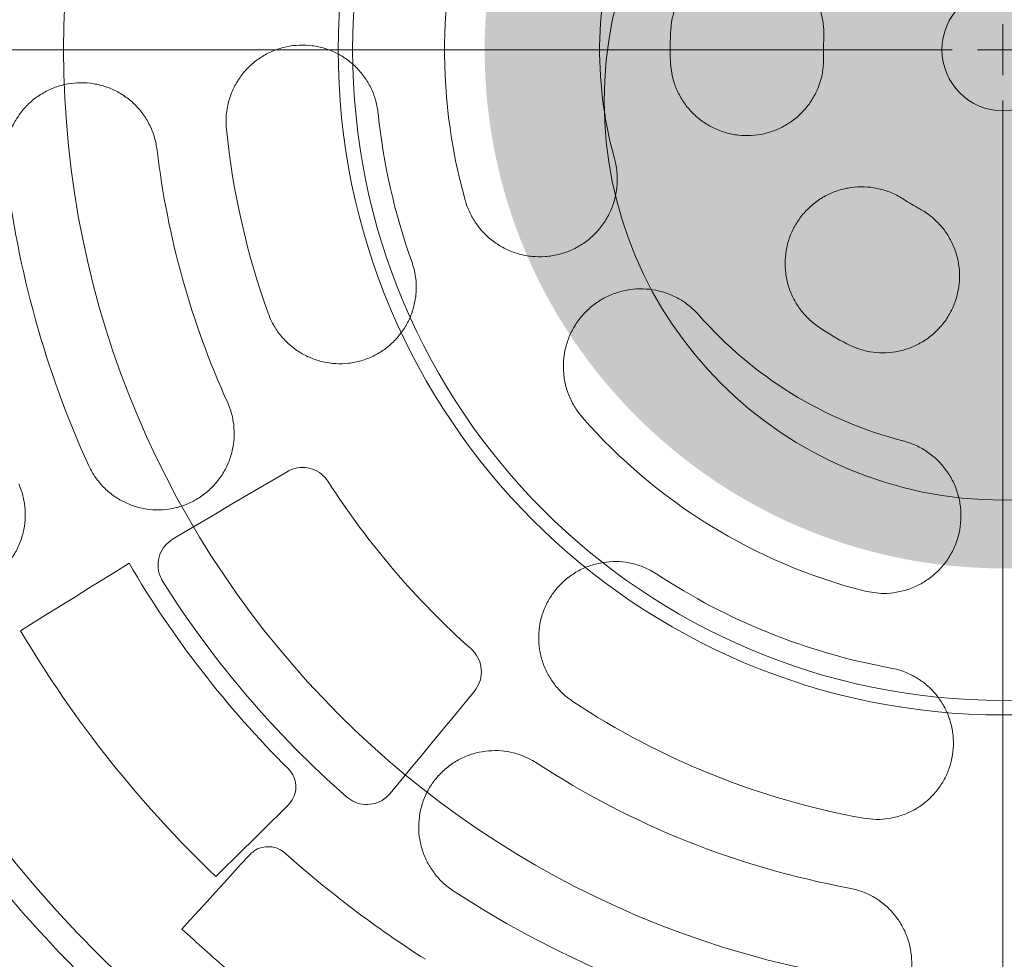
# Model space of a CAD drawing. Header units: centimetres. Extents: x -9388 to 91680, y -1419244 to 50347.
# Tile 133 of 183: x 38727 to 38824, y -689588 to -689496. Entities that reach past the tile are written whole.
import ezdxf

# ---------------------------------------------------------------- set-up
doc = ezdxf.new("R2010")
doc.units = ezdxf.units.CM
doc.linetypes.add('CENTER', pattern=[2, 1.25, -0.25, 0.25, -0.25])
doc.layers.add('! wpusty dachowe_Nr_pióra__1', color=7, linetype='Continuous', lineweight=13)
doc.layers.add('Q_podkład', color=8, linetype='Continuous', lineweight=9)
doc.layers.add('Q_kd_pion', color=7, linetype='CENTER', lineweight=35, true_color=0x34cc00)
doc.layers.add('Q_kd_wpusty', color=7, linetype='Continuous', lineweight=15, true_color=0x009901)

# ---------------------------------------------------------------- blocks, each defined once
blk = doc.blocks.new('PAB.02_RZUT DACHU')
at = {"layer": '! wpusty dachowe_Nr_pióra__1', "color": 8, "linetype": 'Continuous'}
for centre, radius in [((38824.004, -709499.063), 92.35), ((38824.004, -709499.063), 63.934), ((38824.004, -709504.114), 39.204)]:
    blk.add_circle(centre, radius, dxfattribs=at)
for start, end in [(90, 270), (270, 90)]:
    blk.add_arc((38824.004, -709499.063), 142.076, start, end, dxfattribs=at)
blk = doc.blocks.new('A$C674D9795')
at = {"layer": 'Q_kd_wpusty', "linetype": 'Continuous', "ltscale": 0.01}
for p, q in [((0, -0.25), (0, 0.25)), ((0, -0.25), (0, 0.25)), ((-0.25, 0), (0.25, 0)), ((-0.25, 0), (0.25, 0))]:
    blk.add_line(p, q, dxfattribs=at)
at = {"layer": 'Q_kd_wpusty', "linetype": 'Continuous', "ltscale": 0.5}
for p, q in [((-0.5, 0), (-25, 0)), ((-0.5, 0), (-25, 0)), ((0, -0.5), (0, -25)), ((0, -0.5), (0, -25))]:
    blk.add_line(p, q, dxfattribs=at)
at = {"layer": 'Q_kd_wpusty', "linetype": 'Continuous'}
for p, q in [((-7.0384, -4.1457), (-7.1788, -4.2284)), ((-7.0384, -4.1457), (-7.1788, -4.2284)), ((-7.1788, -4.2284), (-7.3191, -4.311)), ((-7.1788, -4.2284), (-7.3191, -4.311)), ((-7.3191, -4.311), (-7.4594, -4.3936)), ((-7.3191, -4.311), (-7.4594, -4.3936)), ((-7.4594, -4.3936), (-7.5995, -4.4762)), ((-7.4594, -4.3936), (-7.5995, -4.4762)), ((-7.5995, -4.4762), (-7.7396, -4.5587)), ((-7.5995, -4.4762), (-7.7396, -4.5587)), ((-7.8795, -4.6411), (-8.0194, -4.7235)), ((-7.8795, -4.6411), (-8.0194, -4.7235)), ((-7.7396, -4.5587), (-7.8795, -4.6411)), ((-7.7396, -4.5587), (-7.8795, -4.6411)), ((-8.0194, -4.7235), (-8.1592, -4.8059)), ((-8.0194, -4.7235), (-8.1592, -4.8059)), ((-8.8593, -5.212), (-8.7258, -5.129)), ((-8.8593, -5.212), (-8.7258, -5.129)), ((-8.7258, -5.129), (-8.5922, -5.0461)), ((-8.7258, -5.129), (-8.5922, -5.0461)), ((-8.9927, -5.2948), (-8.8593, -5.212)), ((-8.9927, -5.2948), (-8.8593, -5.212)), ((-9.1261, -5.3776), (-8.9927, -5.2948)), ((-9.1261, -5.3776), (-8.9927, -5.2948)), ((-9.2593, -5.4603), (-9.1261, -5.3776)), ((-9.2593, -5.4603), (-9.1261, -5.3776)), ((-9.3924, -5.543), (-9.2593, -5.4603)), ((-9.3924, -5.543), (-9.2593, -5.4603)), ((-9.5254, -5.6257), (-9.3924, -5.543)), ((-9.5254, -5.6257), (-9.3924, -5.543)), ((-9.6583, -5.7082), (-9.5254, -5.6257)), ((-9.6583, -5.7082), (-9.5254, -5.6257)), ((-5.2997, -6.4287), (-5.196, -6.303)), ((-5.2997, -6.4287), (-5.196, -6.303)), ((-5.4033, -6.5543), (-5.2997, -6.4287)), ((-5.4033, -6.5543), (-5.2997, -6.4287)), ((-5.5068, -6.6799), (-5.4033, -6.5543)), ((-5.5068, -6.6799), (-5.4033, -6.5543)), ((-5.6103, -6.8054), (-5.5068, -6.6799)), ((-5.6103, -6.8054), (-5.5068, -6.6799)), ((-5.7137, -6.9309), (-5.6103, -6.8054)), ((-5.7137, -6.9309), (-5.6103, -6.8054)), ((-5.817, -7.0562), (-5.7137, -6.9309)), ((-5.817, -7.0562), (-5.7137, -6.9309)), ((-5.9203, -7.1815), (-5.817, -7.0562)), ((-5.9203, -7.1815), (-5.817, -7.0562)), ((-6.0235, -7.3066), (-5.9203, -7.1815)), ((-6.0235, -7.3066), (-5.9203, -7.1815)), ((-7.0267, -7.4219), (-7.1158, -7.5098)), ((-7.0267, -7.4219), (-7.1158, -7.5098)), ((-7.1158, -7.5098), (-7.2048, -7.5977)), ((-7.1158, -7.5098), (-7.2048, -7.5977)), ((-7.2048, -7.5977), (-7.2938, -7.6855)), ((-7.2048, -7.5977), (-7.2938, -7.6855)), ((-7.2938, -7.6855), (-7.3827, -7.7732)), ((-7.2938, -7.6855), (-7.3827, -7.7732)), ((-7.3827, -7.7732), (-7.4715, -7.8609)), ((-7.3827, -7.7732), (-7.4715, -7.8609)), ((-7.4715, -7.8609), (-7.5604, -7.9485)), ((-7.4715, -7.8609), (-7.5604, -7.9485)), ((-7.4917, -8.0037), (-7.4085, -7.9126)), ((-7.4917, -8.0037), (-7.4085, -7.9126)), ((-7.5604, -7.9485), (-7.6491, -8.0361)), ((-7.5604, -7.9485), (-7.6491, -8.0361)), ((-7.5748, -8.0947), (-7.4917, -8.0037)), ((-7.5748, -8.0947), (-7.4917, -8.0037)), ((-7.6491, -8.0361), (-7.7378, -8.1236)), ((-7.6491, -8.0361), (-7.7378, -8.1236)), ((-7.6578, -8.1857), (-7.5748, -8.0947)), ((-7.6578, -8.1857), (-7.5748, -8.0947)), ((-7.7408, -8.2766), (-7.6578, -8.1857)), ((-7.7408, -8.2766), (-7.6578, -8.1857)), ((-7.8237, -8.3675), (-7.7408, -8.2766)), ((-7.8237, -8.3675), (-7.7408, -8.2766)), ((-7.9066, -8.4583), (-7.8237, -8.3675)), ((-7.9066, -8.4583), (-7.8237, -8.3675)), ((-7.9894, -8.5491), (-7.9066, -8.4583)), ((-7.9894, -8.5491), (-7.9066, -8.4583)), ((-8.0722, -8.6398), (-7.9894, -8.5491)), ((-8.0722, -8.6398), (-7.9894, -8.5491))]:
    blk.add_line(p, q, dxfattribs=at)
for radius in [25, 25, 14.1906, 14.1906, 12.5741, 12.5741, 0.6, 0.6]:
    blk.add_circle((0, 0), radius, dxfattribs=at)
for radius, start, end in [(5.4903, 161.15625, 195.60793), (5.4903, 161.15625, 195.60793), (3.9657, 161.15625, 195.60793), (3.9657, 161.15625, 195.60793), (3.2714, 176.53515, 182.05011), (3.2714, 176.53515, 182.05011), (1.764, 176.53515, 182.05011), (1.764, 176.53515, 182.05011), (6.1741, 185.83596, 199.70772), (6.1741, 185.83596, 199.70772), (7.6741, 185.83596, 199.70772), (7.6741, 185.83596, 199.70772), (8.3741, 186.76063, 204.41322), (8.3741, 186.76063, 204.41322), (9.8741, 186.76063, 204.41322), (9.8741, 186.76063, 204.41322), (1.764, 236.53515, 242.05011), (1.764, 236.53515, 242.05011), (3.9657, 221.15625, 255.60793), (3.9657, 221.15625, 255.60793), (3.2714, 236.53515, 242.05011), (3.2714, 236.53515, 242.05011), (5.4903, 221.15625, 255.60793), (5.4903, 221.15625, 255.60793), (7.8741, 212.60178, 228.39519), (7.8741, 212.60178, 228.39519), (9.9644, 210.42513, 225.16352), (9.9644, 210.42513, 225.16352), (9.7741, 212.31307, 228.6839), (9.7741, 212.31307, 228.6839), (6.1741, 236.56878, 259.70772), (6.1741, 236.56878, 259.70772), (11.2191, 210.58372, 226.39341), (11.2191, 210.58372, 226.39341), (7.6741, 236.56878, 259.70772), (7.6741, 236.56878, 259.70772), (8.3741, 236.81743, 259.60252), (8.3741, 236.81743, 259.60252), (10.5885, 228.20711, 237.56759), (10.5885, 228.20711, 237.56759), (12.8349, 219.94082, 225.02388), (12.8349, 219.94082, 225.02388), (9.8741, 236.81743, 259.60252), (9.8741, 236.81743, 259.60252)]:
    blk.add_arc((0, 0), radius, start, end, dxfattribs=at)
for points, knots in [([(-1.7608, 0.1066), (-1.7603, 0.1466), (-1.7592, 0.2264), (-1.7818, 0.3471), (-1.8235, 0.4648), (-1.8856, 0.5761), (-1.9657, 0.6752), (-2.0611, 0.7598), (-2.1695, 0.8268), (-2.2876, 0.8751), (-2.4122, 0.9025), (-2.5397, 0.9091), (-2.6665, 0.8936), (-2.7891, 0.8575), (-2.9036, 0.8008), (-3.0072, 0.7261), (-3.0965, 0.6348), (-3.1695, 0.53), (-3.2232, 0.4143), (-3.2553, 0.3022), (-3.2624, 0.2289), (-3.2655, 0.1977)], [0, 0, 0, 0, 0.050532, 0.101064, 0.154662, 0.208261, 0.261891, 0.315522, 0.369219, 0.422917, 0.476679, 0.53044, 0.584236, 0.638032, 0.691817, 0.745601, 0.799333, 0.853065, 0.906728, 0.96039, 1, 1, 1, 1]), ([(-1.7608, 0.1066), (-1.7603, 0.1466), (-1.7592, 0.2264), (-1.7818, 0.3471), (-1.8235, 0.4648), (-1.8856, 0.5761), (-1.9657, 0.6752), (-2.0611, 0.7598), (-2.1695, 0.8268), (-2.2876, 0.8751), (-2.4122, 0.9025), (-2.5397, 0.9091), (-2.6665, 0.8936), (-2.7891, 0.8575), (-2.9036, 0.8008), (-3.0072, 0.7261), (-3.0965, 0.6348), (-3.1695, 0.53), (-3.2232, 0.4143), (-3.2553, 0.3022), (-3.2624, 0.2289), (-3.2655, 0.1977)], [0, 0, 0, 0, 0.050532, 0.101064, 0.154662, 0.208261, 0.261891, 0.315522, 0.369219, 0.422917, 0.476679, 0.53044, 0.584236, 0.638032, 0.691817, 0.745601, 0.799333, 0.853065, 0.906728, 0.96039, 1, 1, 1, 1]), ([(-6.1421, -0.6278), (-6.1484, -0.5864), (-6.1611, -0.5036), (-6.2056, -0.3855), (-6.268, -0.2764), (-6.3477, -0.1791), (-6.4426, -0.0966), (-6.5501, -0.0306), (-6.6674, 0.0163), (-6.7914, 0.0434), (-6.9186, 0.0488), (-7.0455, 0.0331), (-7.1679, -0.0044), (-7.2826, -0.0618), (-7.3858, -0.1382), (-7.4747, -0.2306), (-7.5461, -0.3368), (-7.5989, -0.453), (-7.6305, -0.5762), (-7.641, -0.6865), (-7.6362, -0.7544), (-7.6344, -0.7803)], [0, 0, 0, 0, 0.053012, 0.106024, 0.159023, 0.212025, 0.265299, 0.318576, 0.372304, 0.426034, 0.4803, 0.534566, 0.589038, 0.643509, 0.697915, 0.752318, 0.806284, 0.860247, 0.913695, 0.967142, 1, 1, 1, 1]), ([(-6.1421, -0.6278), (-6.1484, -0.5864), (-6.1611, -0.5036), (-6.2056, -0.3855), (-6.268, -0.2764), (-6.3477, -0.1791), (-6.4426, -0.0966), (-6.5501, -0.0306), (-6.6674, 0.0163), (-6.7914, 0.0434), (-6.9186, 0.0488), (-7.0455, 0.0331), (-7.1679, -0.0044), (-7.2826, -0.0618), (-7.3858, -0.1382), (-7.4747, -0.2306), (-7.5461, -0.3368), (-7.5989, -0.453), (-7.6305, -0.5762), (-7.641, -0.6865), (-7.6362, -0.7544), (-7.6344, -0.7803)], [0, 0, 0, 0, 0.053012, 0.106024, 0.159023, 0.212025, 0.265299, 0.318576, 0.372304, 0.426034, 0.4803, 0.534566, 0.589038, 0.643509, 0.697915, 0.752318, 0.806284, 0.860247, 0.913695, 0.967142, 1, 1, 1, 1]), ([(-3.2693, -0.117), (-3.263, -0.1777), (-3.2523, -0.2806), (-3.1988, -0.4168), (-3.1349, -0.5269), (-3.0526, -0.6243), (-2.9556, -0.7069), (-2.8458, -0.7716), (-2.7268, -0.8175), (-2.6016, -0.8424), (-2.474, -0.8463), (-2.3476, -0.8282), (-2.2258, -0.7896), (-2.1125, -0.7306), (-2.0104, -0.6538), (-1.923, -0.5607), (-1.8521, -0.4544), (-1.8009, -0.3376), (-1.7659, -0.2063), (-1.764, -0.1135), (-1.7629, -0.0631)], [0, 0, 0, 0, 0.076915, 0.130516, 0.184118, 0.237745, 0.291372, 0.345062, 0.398752, 0.45251, 0.506268, 0.560068, 0.613869, 0.667668, 0.721468, 0.775223, 0.828977, 0.882664, 0.93635, 1, 1, 1, 1]), ([(-3.2693, -0.117), (-3.263, -0.1777), (-3.2523, -0.2806), (-3.1988, -0.4168), (-3.1349, -0.5269), (-3.0526, -0.6243), (-2.9556, -0.7069), (-2.8458, -0.7716), (-2.7268, -0.8175), (-2.6016, -0.8424), (-2.474, -0.8463), (-2.3476, -0.8282), (-2.2258, -0.7896), (-2.1125, -0.7306), (-2.0104, -0.6538), (-1.923, -0.5607), (-1.8521, -0.4544), (-1.8009, -0.3376), (-1.7659, -0.2063), (-1.764, -0.1135), (-1.7629, -0.0631)], [0, 0, 0, 0, 0.076915, 0.130516, 0.184118, 0.237745, 0.291372, 0.345062, 0.398752, 0.45251, 0.506268, 0.560068, 0.613869, 0.667668, 0.721468, 0.775223, 0.828977, 0.882664, 0.93635, 1, 1, 1, 1]), ([(-8.3159, -0.9858), (-8.3228, -0.9447), (-8.3367, -0.8626), (-8.3827, -0.7459), (-8.4461, -0.6385), (-8.5264, -0.5428), (-8.6216, -0.462), (-8.7292, -0.3973), (-8.8466, -0.3518), (-8.9708, -0.3258), (-9.0982, -0.3216), (-9.2255, -0.3386), (-9.3483, -0.3776), (-9.4632, -0.4368), (-9.5662, -0.5153), (-9.6543, -0.6096), (-9.7246, -0.7177), (-9.7755, -0.8352), (-9.8051, -0.9592), (-9.8136, -1.0694), (-9.8077, -1.1369), (-9.8055, -1.1624)], [0, 0, 0, 0, 0.05251, 0.105021, 0.15751, 0.210003, 0.262947, 0.315895, 0.369663, 0.423434, 0.478083, 0.532733, 0.587819, 0.642903, 0.697838, 0.75277, 0.806961, 0.861149, 0.914416, 0.967682, 1, 1, 1, 1]), ([(-8.3159, -0.9858), (-8.3228, -0.9447), (-8.3367, -0.8626), (-8.3827, -0.7459), (-8.4461, -0.6385), (-8.5264, -0.5428), (-8.6216, -0.462), (-8.7292, -0.3973), (-8.8466, -0.3518), (-8.9708, -0.3258), (-9.0982, -0.3216), (-9.2255, -0.3386), (-9.3483, -0.3776), (-9.4632, -0.4368), (-9.5662, -0.5153), (-9.6543, -0.6096), (-9.7246, -0.7177), (-9.7755, -0.8352), (-9.8051, -0.9592), (-9.8136, -1.0694), (-9.8077, -1.1369), (-9.8055, -1.1624)], [0, 0, 0, 0, 0.05251, 0.105021, 0.15751, 0.210003, 0.262947, 0.315895, 0.369663, 0.423434, 0.478083, 0.532733, 0.587819, 0.642903, 0.697838, 0.75277, 0.806961, 0.861149, 0.914416, 0.967682, 1, 1, 1, 1]), ([(-5.2878, -1.4772), (-5.2863, -1.4827), (-5.2729, -1.5292), (-5.2387, -1.614), (-5.1722, -1.7238), (-5.0879, -1.8207), (-4.9888, -1.9024), (-4.8773, -1.9661), (-4.7566, -2.0107), (-4.6299, -2.034), (-4.5009, -2.0362), (-4.3732, -2.0163), (-4.2504, -1.9755), (-4.1362, -1.9141), (-4.0338, -1.8347), (-3.9465, -1.7387), (-3.8763, -1.6298), (-3.8259, -1.5104), (-3.7959, -1.3847), (-3.7882, -1.2558), (-3.7987, -1.1491), (-3.8143, -1.0873), (-3.8195, -1.067)], [0, 0, 0, 0, 0.007163, 0.0605, 0.113838, 0.167181, 0.220525, 0.274024, 0.327525, 0.381267, 0.435009, 0.48897, 0.542932, 0.596997, 0.651062, 0.705066, 0.759069, 0.812875, 0.86668, 0.920238, 0.973796, 1, 1, 1, 1]), ([(-5.2878, -1.4772), (-5.2863, -1.4827), (-5.2729, -1.5292), (-5.2387, -1.614), (-5.1722, -1.7238), (-5.0879, -1.8207), (-4.9888, -1.9024), (-4.8773, -1.9661), (-4.7566, -2.0107), (-4.6299, -2.034), (-4.5009, -2.0362), (-4.3732, -2.0163), (-4.2504, -1.9755), (-4.1362, -1.9141), (-4.0338, -1.8347), (-3.9465, -1.7387), (-3.8763, -1.6298), (-3.8259, -1.5104), (-3.7959, -1.3847), (-3.7882, -1.2558), (-3.7987, -1.1491), (-3.8143, -1.0873), (-3.8195, -1.067)], [0, 0, 0, 0, 0.007163, 0.0605, 0.113838, 0.167181, 0.220525, 0.274024, 0.327525, 0.381267, 0.435009, 0.48897, 0.542932, 0.596997, 0.651062, 0.705066, 0.759069, 0.812875, 0.86668, 0.920238, 0.973796, 1, 1, 1, 1]), ([(-0.9727, -1.4716), (-0.9915, -1.4599), (-1.0462, -1.4258), (-1.1449, -1.3836), (-1.2684, -1.3525), (-1.3955, -1.3433), (-1.5224, -1.355), (-1.6454, -1.3882), (-1.7614, -1.4412), (-1.8665, -1.5134), (-1.9585, -1.6019), (-2.0339, -1.7048), (-2.0914, -1.8189), (-2.1285, -1.9411), (-2.145, -2.0678), (-2.1395, -2.1955), (-2.113, -2.3204), (-2.0655, -2.439), (-1.9992, -2.548), (-1.9152, -2.644), (-1.8462, -2.7008), (-1.8075, -2.7267), (-1.804, -2.7291)], [0, 0, 0, 0, 0.02807, 0.08166, 0.13525, 0.188849, 0.242448, 0.296099, 0.349749, 0.403469, 0.457189, 0.510967, 0.564744, 0.618542, 0.672339, 0.726111, 0.779882, 0.833593, 0.887304, 0.940946, 0.994587, 1, 1, 1, 1]), ([(-0.9727, -1.4716), (-0.9915, -1.4599), (-1.0462, -1.4258), (-1.1449, -1.3836), (-1.2684, -1.3525), (-1.3955, -1.3433), (-1.5224, -1.355), (-1.6454, -1.3882), (-1.7614, -1.4412), (-1.8665, -1.5134), (-1.9585, -1.6019), (-2.0339, -1.7048), (-2.0914, -1.8189), (-2.1285, -1.9411), (-2.145, -2.0678), (-2.1395, -2.1955), (-2.113, -2.3204), (-2.0655, -2.439), (-1.9992, -2.548), (-1.9152, -2.644), (-1.8462, -2.7008), (-1.8075, -2.7267), (-1.804, -2.7291)], [0, 0, 0, 0, 0.02807, 0.08166, 0.13525, 0.188849, 0.242448, 0.296099, 0.349749, 0.403469, 0.457189, 0.510967, 0.564744, 0.618542, 0.672339, 0.726111, 0.779882, 0.833593, 0.887304, 0.940946, 0.994587, 1, 1, 1, 1]), ([(-1.5333, -2.8898), (-1.4997, -2.9059), (-1.4279, -2.9401), (-1.309, -2.9699), (-1.1822, -2.9815), (-1.0552, -2.9708), (-0.9317, -2.9395), (-0.8154, -2.8876), (-0.7091, -2.8171), (-0.6164, -2.7295), (-0.5393, -2.6278), (-0.4808, -2.5143), (-0.4417, -2.3927), (-0.4241, -2.2661), (-0.4276, -2.1384), (-0.4529, -2.0132), (-0.4985, -1.8939), (-0.5638, -1.7841), (-0.6429, -1.6911), (-0.7311, -1.6145), (-0.7949, -1.577), (-0.8268, -1.5583)], [0, 0, 0, 0, 0.04711, 0.100699, 0.154289, 0.207894, 0.261499, 0.315161, 0.368823, 0.422554, 0.476286, 0.530069, 0.583853, 0.637649, 0.691444, 0.745206, 0.798968, 0.852666, 0.906363, 0.953181, 1, 1, 1, 1]), ([(-1.5333, -2.8898), (-1.4997, -2.9059), (-1.4279, -2.9401), (-1.309, -2.9699), (-1.1822, -2.9815), (-1.0552, -2.9708), (-0.9317, -2.9395), (-0.8154, -2.8876), (-0.7091, -2.8171), (-0.6164, -2.7295), (-0.5393, -2.6278), (-0.4808, -2.5143), (-0.4417, -2.3927), (-0.4241, -2.2661), (-0.4276, -2.1384), (-0.4529, -2.0132), (-0.4985, -1.8939), (-0.5638, -1.7841), (-0.6429, -1.6911), (-0.7311, -1.6145), (-0.7949, -1.577), (-0.8268, -1.5583)], [0, 0, 0, 0, 0.04711, 0.100699, 0.154289, 0.207894, 0.261499, 0.315161, 0.368823, 0.422554, 0.476286, 0.530069, 0.583853, 0.637649, 0.691444, 0.745206, 0.798968, 0.852666, 0.906363, 0.953181, 1, 1, 1, 1]), ([(-7.2246, -2.5879), (-7.2086, -2.6266), (-7.1764, -2.704), (-7.1049, -2.8079), (-7.0182, -2.8988), (-6.9175, -2.9742), (-6.8056, -3.0315), (-6.6854, -3.0699), (-6.5603, -3.0872), (-6.4334, -3.0838), (-6.3086, -3.0586), (-6.1892, -3.0129), (-6.0793, -2.9472), (-5.9817, -2.864), (-5.8999, -2.7651), (-5.8357, -2.6541), (-5.7918, -2.5338), (-5.7684, -2.4084), (-5.7672, -2.2812), (-5.7835, -2.1715), (-5.8045, -2.1067), (-5.8125, -2.0821)], [0, 0, 0, 0, 0.053009, 0.106018, 0.159014, 0.212012, 0.265286, 0.318563, 0.372294, 0.426028, 0.480298, 0.534568, 0.589041, 0.643513, 0.697915, 0.752315, 0.806277, 0.860235, 0.913682, 0.967128, 1, 1, 1, 1]), ([(-7.2246, -2.5879), (-7.2086, -2.6266), (-7.1764, -2.704), (-7.1049, -2.8079), (-7.0182, -2.8988), (-6.9175, -2.9742), (-6.8056, -3.0315), (-6.6854, -3.0699), (-6.5603, -3.0872), (-6.4334, -3.0838), (-6.3086, -3.0586), (-6.1892, -3.0129), (-6.0793, -2.9472), (-5.9817, -2.864), (-5.8999, -2.7651), (-5.8357, -2.6541), (-5.7918, -2.5338), (-5.7684, -2.4084), (-5.7672, -2.2812), (-5.7835, -2.1715), (-5.8045, -2.1067), (-5.8125, -2.0821)], [0, 0, 0, 0, 0.053009, 0.106018, 0.159014, 0.212012, 0.265286, 0.318563, 0.372294, 0.426028, 0.480298, 0.534568, 0.589041, 0.643513, 0.697915, 0.752315, 0.806277, 0.860235, 0.913682, 0.967128, 1, 1, 1, 1]), ([(-2.9859, -2.6099), (-3.0143, -2.5803), (-3.0711, -2.5213), (-3.1742, -2.4502), (-3.2883, -2.3955), (-3.4117, -2.3601), (-3.5394, -2.3461), (-3.6678, -2.3533), (-3.7933, -2.3823), (-3.9125, -2.4316), (-4.0216, -2.5007), (-4.118, -2.587), (-4.1983, -2.6887), (-4.2607, -2.8024), (-4.3026, -2.9252), (-4.3236, -3.0531), (-4.3223, -3.1826), (-4.2997, -3.31), (-4.2554, -3.4313), (-4.1989, -3.5332), (-4.1528, -3.5898), (-4.1337, -3.6132)], [0, 0, 0, 0, 0.051176, 0.102353, 0.155688, 0.209024, 0.262502, 0.31598, 0.369693, 0.423407, 0.477348, 0.531289, 0.58535, 0.639411, 0.69343, 0.747449, 0.801282, 0.855113, 0.908698, 0.962281, 1, 1, 1, 1]), ([(-2.9859, -2.6099), (-3.0143, -2.5803), (-3.0711, -2.5213), (-3.1742, -2.4502), (-3.2883, -2.3955), (-3.4117, -2.3601), (-3.5394, -2.3461), (-3.6678, -2.3533), (-3.7933, -2.3823), (-3.9125, -2.4316), (-4.0216, -2.5007), (-4.118, -2.587), (-4.1983, -2.6887), (-4.2607, -2.8024), (-4.3026, -2.9252), (-4.3236, -3.0531), (-4.3223, -3.1826), (-4.2997, -3.31), (-4.2554, -3.4313), (-4.1989, -3.5332), (-4.1528, -3.5898), (-4.1337, -3.6132)], [0, 0, 0, 0, 0.051176, 0.102353, 0.155688, 0.209024, 0.262502, 0.31598, 0.369693, 0.423407, 0.477348, 0.531289, 0.58535, 0.639411, 0.69343, 0.747449, 0.801282, 0.855113, 0.908698, 0.962281, 1, 1, 1, 1]), ([(-8.9913, -4.0811), (-8.9722, -4.1182), (-8.9341, -4.1922), (-8.8549, -4.2895), (-8.762, -4.3726), (-8.6564, -4.4394), (-8.5412, -4.4876), (-8.419, -4.5165), (-8.2934, -4.5244), (-8.1671, -4.5114), (-8.0444, -4.4769), (-7.9283, -4.4221), (-7.8231, -4.3476), (-7.7315, -4.2564), (-7.6572, -4.1504), (-7.6018, -4.0337), (-7.5677, -3.9094), (-7.5547, -3.7821), (-7.5641, -3.655), (-7.5894, -3.5474), (-7.6155, -3.4848), (-7.6254, -3.4611)], [0, 0, 0, 0, 0.052503, 0.105007, 0.157489, 0.209975, 0.262917, 0.315864, 0.36964, 0.42342, 0.478079, 0.532739, 0.587827, 0.642913, 0.697842, 0.752765, 0.806946, 0.861123, 0.914387, 0.96765, 1, 1, 1, 1]), ([(-8.9913, -4.0811), (-8.9722, -4.1182), (-8.9341, -4.1922), (-8.8549, -4.2895), (-8.762, -4.3726), (-8.6564, -4.4394), (-8.5412, -4.4876), (-8.419, -4.5165), (-8.2934, -4.5244), (-8.1671, -4.5114), (-8.0444, -4.4769), (-7.9283, -4.4221), (-7.8231, -4.3476), (-7.7315, -4.2564), (-7.6572, -4.1504), (-7.6018, -4.0337), (-7.5677, -3.9094), (-7.5547, -3.7821), (-7.5641, -3.655), (-7.5894, -3.5474), (-7.6155, -3.4848), (-7.6254, -3.4611)], [0, 0, 0, 0, 0.052503, 0.105007, 0.157489, 0.209975, 0.262917, 0.315864, 0.36964, 0.42342, 0.478079, 0.532739, 0.587827, 0.642913, 0.697842, 0.752765, 0.806946, 0.861123, 0.914387, 0.96765, 1, 1, 1, 1]), ([(-1.3646, -5.318), (-1.301, -5.3296), (-1.1951, -5.3488), (-1.0451, -5.3339), (-0.9209, -5.3022), (-0.8038, -5.2492), (-0.6969, -5.1779), (-0.6036, -5.0892), (-0.526, -4.9863), (-0.4672, -4.8714), (-0.4279, -4.7481), (-0.4104, -4.6198), (-0.4144, -4.4903), (-0.4406, -4.3632), (-0.4874, -4.2423), (-0.5543, -4.1313), (-0.6385, -4.033), (-0.7383, -3.951), (-0.8538, -3.8827), (-0.9403, -3.8555), (-0.9857, -3.8413)], [0, 0, 0, 0, 0.080512, 0.133867, 0.187222, 0.240669, 0.294117, 0.347789, 0.401462, 0.455372, 0.509284, 0.563342, 0.617401, 0.67145, 0.725499, 0.779385, 0.833271, 0.886914, 0.940556, 1, 1, 1, 1]), ([(-1.3646, -5.318), (-1.301, -5.3296), (-1.1951, -5.3488), (-1.0451, -5.3339), (-0.9209, -5.3022), (-0.8038, -5.2492), (-0.6969, -5.1779), (-0.6036, -5.0892), (-0.526, -4.9863), (-0.4672, -4.8714), (-0.4279, -4.7481), (-0.4104, -4.6198), (-0.4144, -4.4903), (-0.4406, -4.3632), (-0.4874, -4.2423), (-0.5543, -4.1313), (-0.6385, -4.033), (-0.7383, -3.951), (-0.8538, -3.8827), (-0.9403, -3.8555), (-0.9857, -3.8413)], [0, 0, 0, 0, 0.080512, 0.133867, 0.187222, 0.240669, 0.294117, 0.347789, 0.401462, 0.455372, 0.509284, 0.563342, 0.617401, 0.67145, 0.725499, 0.779385, 0.833271, 0.886914, 0.940556, 1, 1, 1, 1]), ([(-6.6334, -4.2426), (-6.6542, -4.2162), (-6.6956, -4.1635), (-6.7862, -4.1157), (-6.8857, -4.0987), (-6.9733, -4.1124), (-7.0208, -4.1367), (-7.0384, -4.1457)], [0, 0, 0, 0, 0.215978, 0.431963, 0.649291, 0.869507, 1, 1, 1, 1]), ([(-6.6334, -4.2426), (-6.6542, -4.2162), (-6.6956, -4.1635), (-6.7862, -4.1157), (-6.8857, -4.0987), (-6.9733, -4.1124), (-7.0208, -4.1367), (-7.0384, -4.1457)], [0, 0, 0, 0, 0.215978, 0.431963, 0.649291, 0.869507, 1, 1, 1, 1]), ([(-11.0481, -4.8707), (-11.0296, -4.9077), (-10.9926, -4.9816), (-10.9153, -5.079), (-10.8244, -5.1627), (-10.7209, -5.2305), (-10.6076, -5.2802), (-10.4868, -5.3112), (-10.3619, -5.3215), (-10.2355, -5.3111), (-10.1119, -5.279), (-9.994, -5.2261), (-9.8866, -5.153), (-9.7926, -5.0624), (-9.7159, -4.9563), (-9.6584, -4.8393), (-9.6226, -4.7142), (-9.6083, -4.5864), (-9.6166, -4.4589), (-9.6408, -4.3514), (-9.6661, -4.289), (-9.6756, -4.2656)], [0, 0, 0, 0, 0.05185, 0.103701, 0.15552, 0.207345, 0.259848, 0.312358, 0.366177, 0.420001, 0.475159, 0.530318, 0.586198, 0.642074, 0.69771, 0.753339, 0.807817, 0.862288, 0.91532, 0.968349, 1, 1, 1, 1]), ([(-11.0481, -4.8707), (-11.0296, -4.9077), (-10.9926, -4.9816), (-10.9153, -5.079), (-10.8244, -5.1627), (-10.7209, -5.2305), (-10.6076, -5.2802), (-10.4868, -5.3112), (-10.3619, -5.3215), (-10.2355, -5.3111), (-10.1119, -5.279), (-9.994, -5.2261), (-9.8866, -5.153), (-9.7926, -5.0624), (-9.7159, -4.9563), (-9.6584, -4.8393), (-9.6226, -4.7142), (-9.6083, -4.5864), (-9.6166, -4.4589), (-9.6408, -4.3514), (-9.6661, -4.289), (-9.6756, -4.2656)], [0, 0, 0, 0, 0.05185, 0.103701, 0.15552, 0.207345, 0.259848, 0.312358, 0.366177, 0.420001, 0.475159, 0.530318, 0.586198, 0.642074, 0.69771, 0.753339, 0.807817, 0.862288, 0.91532, 0.968349, 1, 1, 1, 1]), ([(-8.1592, -4.8059), (-8.187, -4.8262), (-8.2425, -4.8668), (-8.2939, -4.959), (-8.3126, -5.0607), (-8.2988, -5.1537), (-8.2716, -5.2041), (-8.2605, -5.2247)], [0, 0, 0, 0, 0.215645, 0.431398, 0.645355, 0.855466, 1, 1, 1, 1]), ([(-8.1592, -4.8059), (-8.187, -4.8262), (-8.2425, -4.8668), (-8.2939, -4.959), (-8.3126, -5.0607), (-8.2988, -5.1537), (-8.2716, -5.2041), (-8.2605, -5.2247)], [0, 0, 0, 0, 0.215645, 0.431398, 0.645355, 0.855466, 1, 1, 1, 1]), ([(-4.2279, -6.4044), (-4.2617, -6.3796), (-4.3293, -6.3301), (-4.4133, -6.2359), (-4.481, -6.1302), (-4.5304, -6.0144), (-4.5595, -5.8921), (-4.5682, -5.7662), (-4.5554, -5.6406), (-4.522, -5.5181), (-4.4679, -5.4029), (-4.3952, -5.2977), (-4.3053, -5.2066), (-4.2013, -5.1315), (-4.0858, -5.0755), (-3.9627, -5.0395), (-3.8355, -5.0254), (-3.7081, -5.0324), (-3.5843, -5.0614), (-3.4816, -5.1032), (-3.4236, -5.139), (-3.4015, -5.1526)], [0, 0, 0, 0, 0.053009, 0.106018, 0.159014, 0.212012, 0.265286, 0.318563, 0.372294, 0.426028, 0.480298, 0.534568, 0.589041, 0.643513, 0.697916, 0.752315, 0.806277, 0.860235, 0.913682, 0.967128, 1, 1, 1, 1]), ([(-4.2279, -6.4044), (-4.2617, -6.3796), (-4.3293, -6.3301), (-4.4133, -6.2359), (-4.481, -6.1302), (-4.5304, -6.0144), (-4.5595, -5.8921), (-4.5682, -5.7662), (-4.5554, -5.6406), (-4.522, -5.5181), (-4.4679, -5.4029), (-4.3952, -5.2977), (-4.3053, -5.2066), (-4.2013, -5.1315), (-4.0858, -5.0755), (-3.9627, -5.0395), (-3.8355, -5.0254), (-3.7081, -5.0324), (-3.5843, -5.0614), (-3.4816, -5.1032), (-3.4236, -5.139), (-3.4015, -5.1526)], [0, 0, 0, 0, 0.053009, 0.106018, 0.159014, 0.212012, 0.265286, 0.318563, 0.372294, 0.426028, 0.480298, 0.534568, 0.589041, 0.643513, 0.697916, 0.752315, 0.806277, 0.860235, 0.913682, 0.967128, 1, 1, 1, 1]), ([(-5.196, -6.303), (-5.177, -6.2745), (-5.1389, -6.2177), (-5.1219, -6.1141), (-5.1386, -6.0125), (-5.1798, -5.9356), (-5.2161, -5.8999), (-5.2283, -5.8878)], [0, 0, 0, 0, 0.223565, 0.447241, 0.669315, 0.888353, 1, 1, 1, 1]), ([(-5.196, -6.303), (-5.177, -6.2745), (-5.1389, -6.2177), (-5.1219, -6.1141), (-5.1386, -6.0125), (-5.1798, -5.9356), (-5.2161, -5.8999), (-5.2283, -5.8878)], [0, 0, 0, 0, 0.223565, 0.447241, 0.669315, 0.888353, 1, 1, 1, 1]), ([(-1.3711, -7.5506), (-1.3296, -7.5561), (-1.2465, -7.567), (-1.1207, -7.557), (-0.9987, -7.5274), (-0.883, -7.4779), (-0.7774, -7.4096), (-0.6841, -7.3246), (-0.6065, -7.225), (-0.546, -7.1133), (-0.5055, -6.9927), (-0.4854, -6.8665), (-0.4873, -6.7384), (-0.5106, -6.6123), (-0.5553, -6.492), (-0.6194, -6.3809), (-0.7016, -6.2827), (-0.7985, -6.1998), (-0.908, -6.1352), (-1.0112, -6.0944), (-1.0778, -6.0802), (-1.1031, -6.0748)], [0, 0, 0, 0, 0.053009, 0.106018, 0.159014, 0.212012, 0.265286, 0.318563, 0.372294, 0.426028, 0.480298, 0.534568, 0.589041, 0.643513, 0.697915, 0.752315, 0.806277, 0.860235, 0.913682, 0.967128, 1, 1, 1, 1]), ([(-1.3711, -7.5506), (-1.3296, -7.5561), (-1.2465, -7.567), (-1.1207, -7.557), (-0.9987, -7.5274), (-0.883, -7.4779), (-0.7774, -7.4096), (-0.6841, -7.3246), (-0.6065, -7.225), (-0.546, -7.1133), (-0.5055, -6.9927), (-0.4854, -6.8665), (-0.4873, -6.7384), (-0.5106, -6.6123), (-0.5553, -6.492), (-0.6194, -6.3809), (-0.7016, -6.2827), (-0.7985, -6.1998), (-0.908, -6.1352), (-1.0112, -6.0944), (-1.0778, -6.0802), (-1.1031, -6.0748)], [0, 0, 0, 0, 0.053009, 0.106018, 0.159014, 0.212012, 0.265286, 0.318563, 0.372294, 0.426028, 0.480298, 0.534568, 0.589041, 0.643513, 0.697915, 0.752315, 0.806277, 0.860235, 0.913682, 0.967128, 1, 1, 1, 1]), ([(-4.5832, -7.0086), (-4.6192, -6.9875), (-4.691, -6.9454), (-4.81, -6.9057), (-4.9331, -6.8854), (-5.058, -6.8855), (-5.1811, -6.9066), (-5.2998, -6.9477), (-5.41, -7.0084), (-5.5097, -7.0869), (-5.5948, -7.1819), (-5.6634, -7.2904), (-5.7124, -7.4096), (-5.7407, -7.5357), (-5.7467, -7.665), (-5.731, -7.7932), (-5.6932, -7.9164), (-5.6359, -8.0309), (-5.5598, -8.1332), (-5.4808, -8.2105), (-5.4252, -8.2493), (-5.4042, -8.264)], [0, 0, 0, 0, 0.05251, 0.105021, 0.15751, 0.210003, 0.262947, 0.315894, 0.369663, 0.423434, 0.478083, 0.532733, 0.587819, 0.642903, 0.697838, 0.75277, 0.806961, 0.861149, 0.914417, 0.967683, 1, 1, 1, 1]), ([(-4.5832, -7.0086), (-4.6192, -6.9875), (-4.691, -6.9454), (-4.81, -6.9057), (-4.9331, -6.8854), (-5.058, -6.8855), (-5.1811, -6.9066), (-5.2998, -6.9477), (-5.41, -7.0084), (-5.5097, -7.0869), (-5.5948, -7.1819), (-5.6634, -7.2904), (-5.7124, -7.4096), (-5.7407, -7.5357), (-5.7467, -7.665), (-5.731, -7.7932), (-5.6932, -7.9164), (-5.6359, -8.0309), (-5.5598, -8.1332), (-5.4808, -8.2105), (-5.4252, -8.2493), (-5.4042, -8.264)], [0, 0, 0, 0, 0.05251, 0.105021, 0.15751, 0.210003, 0.262947, 0.315894, 0.369663, 0.423434, 0.478083, 0.532733, 0.587819, 0.642903, 0.697838, 0.75277, 0.806961, 0.861149, 0.914417, 0.967683, 1, 1, 1, 1]), ([(-7.0257, -7.066), (-7.0143, -7.0789), (-6.984, -7.113), (-6.9544, -7.1832), (-6.9486, -7.2697), (-6.9714, -7.3552), (-7.0083, -7.3997), (-7.0267, -7.4219)], [0, 0, 0, 0, 0.12969, 0.342093, 0.559599, 0.779848, 1, 1, 1, 1]), ([(-7.0257, -7.066), (-7.0143, -7.0789), (-6.984, -7.113), (-6.9544, -7.1832), (-6.9486, -7.2697), (-6.9714, -7.3552), (-7.0083, -7.3997), (-7.0267, -7.4219)], [0, 0, 0, 0, 0.12969, 0.342093, 0.559599, 0.779848, 1, 1, 1, 1]), ([(-6.453, -7.3411), (-6.4259, -7.3607), (-6.3717, -7.3997), (-6.2718, -7.4206), (-6.1719, -7.4097), (-6.0846, -7.3698), (-6.0424, -7.3262), (-6.0235, -7.3066)], [0, 0, 0, 0, 0.205423, 0.410841, 0.617983, 0.828848, 1, 1, 1, 1]), ([(-6.453, -7.3411), (-6.4259, -7.3607), (-6.3717, -7.3997), (-6.2718, -7.4206), (-6.1719, -7.4097), (-6.0846, -7.3698), (-6.0424, -7.3262), (-6.0235, -7.3066)], [0, 0, 0, 0, 0.205423, 0.410841, 0.617983, 0.828848, 1, 1, 1, 1]), ([(-7.4085, -7.9126), (-7.3942, -7.8989), (-7.3597, -7.866), (-7.2893, -7.835), (-7.2063, -7.8269), (-7.1236, -7.8451), (-7.0789, -7.8779), (-7.0566, -7.8943)], [0, 0, 0, 0, 0.154186, 0.37066, 0.581894, 0.790909, 1, 1, 1, 1]), ([(-7.4085, -7.9126), (-7.3942, -7.8989), (-7.3597, -7.866), (-7.2893, -7.835), (-7.2063, -7.8269), (-7.1236, -7.8451), (-7.0789, -7.8779), (-7.0566, -7.8943)], [0, 0, 0, 0, 0.154186, 0.37066, 0.581894, 0.790909, 1, 1, 1, 1]), ([(-1.5113, -8.2366), (-1.4708, -8.2461), (-1.3897, -8.2652), (-1.2761, -8.3185), (-1.173, -8.3885), (-1.0825, -8.4748), (-1.0079, -8.5749), (-0.9503, -8.6865), (-0.9122, -8.8064), (-0.8942, -8.9321), (-0.898, -9.0595), (-0.9231, -9.1854), (-0.9698, -9.3055), (-1.0362, -9.4164), (-1.121, -9.5142), (-1.2208, -9.5962), (-1.3331, -9.6594), (-1.4536, -9.7029), (-1.5792, -9.7245), (-1.6897, -9.726), (-1.7567, -9.7158), (-1.782, -9.712)], [0, 0, 0, 0, 0.05251, 0.105021, 0.15751, 0.210003, 0.262947, 0.315895, 0.369663, 0.423434, 0.478083, 0.532733, 0.587819, 0.642903, 0.697839, 0.75277, 0.806961, 0.861149, 0.914416, 0.967682, 1, 1, 1, 1]), ([(-1.5113, -8.2366), (-1.4708, -8.2461), (-1.3897, -8.2652), (-1.2761, -8.3185), (-1.173, -8.3885), (-1.0825, -8.4748), (-1.0079, -8.5749), (-0.9503, -8.6865), (-0.9122, -8.8064), (-0.8942, -8.9321), (-0.898, -9.0595), (-0.9231, -9.1854), (-0.9698, -9.3055), (-1.0362, -9.4164), (-1.121, -9.5142), (-1.2208, -9.5962), (-1.3331, -9.6594), (-1.4536, -9.7029), (-1.5792, -9.7245), (-1.6897, -9.726), (-1.7567, -9.7158), (-1.782, -9.712)], [0, 0, 0, 0, 0.05251, 0.105021, 0.15751, 0.210003, 0.262947, 0.315895, 0.369663, 0.423434, 0.478083, 0.532733, 0.587819, 0.642903, 0.697839, 0.75277, 0.806961, 0.861149, 0.914416, 0.967682, 1, 1, 1, 1]), ([(-6.1298, -10.1151), (-6.3022, -10.0072), (-6.6473, -9.7911), (-7.1419, -9.4327), (-7.6205, -9.0519), (-7.9215, -8.7773), (-8.0722, -8.6398)], [0, 0, 0, 0, 0.24958, 0.49985, 0.74958, 1, 1, 1, 1]), ([(-6.1298, -10.1151), (-6.3022, -10.0072), (-6.6473, -9.7911), (-7.1419, -9.4327), (-7.6205, -9.0519), (-7.9215, -8.7773), (-8.0722, -8.6398)], [0, 0, 0, 0, 0.24958, 0.49985, 0.74958, 1, 1, 1, 1])]:
    blk.add_open_spline(points, degree=3, knots=knots, dxfattribs=at)
blk = doc.blocks.new('A$C03172C92')
at = {"layer": 'Q_kd_pion', "linetype": 'Continuous', "lineweight": 13}
blk.add_hatch(color=256, dxfattribs=at).paths.add_polyline_path([(-62.37, 0, -1), (62.37, 0, -1)], flags=0)
blk.add_circle((0, 0), 80, dxfattribs=at)

msp = doc.modelspace()

# ---------------------------------------------------------------- block references
at = {"xscale": 10, "yscale": 10, "zscale": 10}
msp.add_blockref('A$C674D9795', (38824.004, -689499.063), dxfattribs=at)
at = {"layer": 'Q_kd_pion', "lineweight": 13, "xscale": 0.8170000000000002, "yscale": -0.8170000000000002, "zscale": 0.8170000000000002, "rotation": 179.9999999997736}
msp.add_blockref('A$C03172C92', (38824.004, -689499.063), dxfattribs=at)
at = {"layer": 'Q_podkład'}
msp.add_blockref('PAB.02_RZUT DACHU', (0, 20000), dxfattribs=at)

doc.saveas('drawing.dxf')
